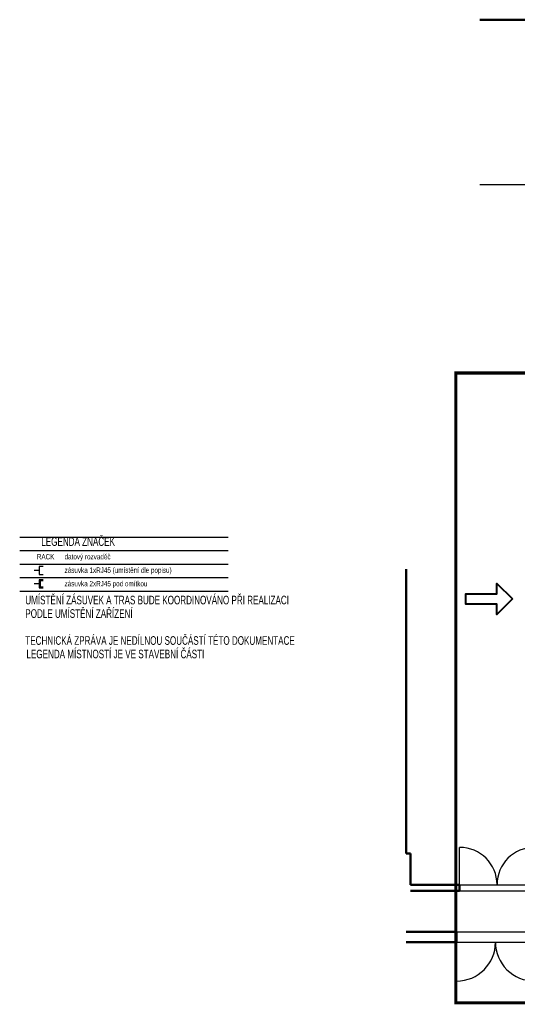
# Model space of a CAD drawing. Header units: millimetres. Extents: x -29135 to 388014, y -22277 to 596511.
# Tile 2 of 12: x 271117 to 295087, y -13732 to 33722. Entities that reach past the tile are written whole.
import ezdxf

# ---------------------------------------------------------------- set-up
doc = ezdxf.new("R2010")
doc.units = ezdxf.units.MM
doc.layers.add('_legenda', color=8, linetype='Continuous', plot=False)
for name, color, linetype in [('_strukturka', 3, 'Continuous'), ('_trasy', 34, 'Continuous'), ('IN_C_TENKA', 7, 'Continuous'), ('IN_HELP', 6, 'Continuous'), ('IN_VYPLNE OTVORU', 7, 'Continuous')]:
    doc.layers.add(name, color=color, linetype=linetype)
doc.layers.add('IN_C_TLUSTA', color=7, linetype='Continuous', lineweight=50)
doc.layers.add('IN_NS_TLUSTA', color=7, linetype='Continuous', lineweight=40)
doc.styles.add('ROMANS', font='ic-romans.shx', dxfattribs={"width": 0.8})

# ---------------------------------------------------------------- blocks, each defined once
blk = doc.blocks.new('SK_stěna')
at = {"layer": '_strukturka'}
for p, q in [((241, 0), (0, 0)), ((429, 192), (241, 192)), ((241, 192), (241, -192)), ((241, -192), (429, -192))]:
    blk.add_line(p, q, dxfattribs=at)
blk = doc.blocks.new('SK2_stěna')
for p, q in [((241, 0), (0, 0)), ((429, 192), (241, 192)), ((241, 192), (241, -192)), ((429, 149), (288, 149)), ((288, 149), (288, -147)), ((241, -192), (429, -192)), ((288, -147), (429, -147))]:
    blk.add_line(p, q)

msp = doc.modelspace()

# ---------------------------------------------------------------- linework, layer by layer
at = {"layer": '_legenda'}
for p, q in [((271117.42283, 8784.81761), (281158.58067, 8784.81761)), ((271117.42283, 8134.81761), (281158.58067, 8134.81761)), ((271117.42283, 7484.81761), (281158.58067, 7484.81761)), ((271117.42283, 6834.81761), (281158.58067, 6834.81761)), ((271117.42283, 6184.81761), (281158.58067, 6184.81761))]:
    msp.add_line(p, q, dxfattribs=at)
at = {"layer": 'IN_C_TENKA', "color": 8, "transparency": 33554687}
msp.add_line((293281.01861, 25786.62658), (359049.70105, 25786.62658), dxfattribs=at)
at = {"layer": 'IN_C_TLUSTA', "transparency": 33554687}
for p, q in [((293281.01861, 33721.62658), (359049.70105, 33721.62658)), ((289740.44827, 7245.01461), (289740.49829, -6467.56486)), ((289950.47666, -6467.56486), (289740.49829, -6467.56486)), ((289950.47666, -7967.56486), (289950.47666, -6467.56486)), ((292310.47666, -7967.56486), (289950.47666, -7967.56486)), ((292310.47666, -7967.56486), (292310.47666, -8267.56486)), ((292310.47666, -8267.56486), (289950.47666, -8267.56486)), ((292160.47666, -10237.56486), (289740.47666, -10237.56486)), ((292160.47666, -10237.56486), (292160.47666, -10737.56486)), ((292160.47666, -10737.56486), (289740.47905, -10737.53545))]:
    msp.add_line(p, q, dxfattribs=at)
at = {"layer": 'IN_HELP', "color": 9, "transparency": 33554687, "const_width": 150}
msp.add_lwpolyline([(322560.47666, 16694.78997), (292131.47798, 16694.78997), (292131.47798, -13657.36795), (322560.47666, -13657.36795)], close=True, dxfattribs=at)
at = {"layer": 'IN_NS_TLUSTA', "transparency": 33554687}
msp.add_lwpolyline([(294852.28045, 5802.43514), (294104.80069, 5052.43514), (294104.80069, 5552.43514), (292604.80069, 5552.43514), (292604.80069, 6052.43514), (294104.80069, 6052.43514), (294104.80069, 6552.43514)], close=True, dxfattribs=at)
at = {"layer": 'IN_VYPLNE OTVORU'}
for p, q in [((292310.47666, -7967.56486), (292310.47666, -6167.56486)), ((292160.47666, -10737.53545), (292160.47666, -12612.53545))]:
    msp.add_line(p, q, dxfattribs=at)
at = {"layer": 'IN_VYPLNE OTVORU', "transparency": 33554687}
for p, q in [((292310.47666, -7967.56486), (295910.47666, -7967.56486)), ((292310.47666, -8267.56486), (295910.47666, -8267.56486)), ((292160.47666, -10237.56486), (295910.47666, -10237.56486)), ((292160.47666, -10737.56486), (295910.47666, -10737.56486))]:
    msp.add_line(p, q, dxfattribs=at)
at = {"layer": 'IN_VYPLNE OTVORU'}
for centre, radius, start, end in [((292310.47666, -7967.56486), 1800, 0, 90), ((295910.47666, -7967.56486), 1800, 90, 180), ((292160.47666, -10737.53545), 1875, 270, 360), ((295910.47666, -10737.53188), 1875, 180.000109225, 270.000109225)]:
    msp.add_arc(centre, radius, start, end, dxfattribs=at)

# ---------------------------------------------------------------- block references
at = {"layer": '_strukturka', "ltscale": 0.3}
for name, p in [('SK_stěna', (271816.91726, 7179.01917)), ('SK2_stěna', (271816.91726, 6533.55061))]:
    msp.add_blockref(name, p, dxfattribs=at)

# ---------------------------------------------------------------- texts
at = {"layer": '_strukturka', "lineweight": -3, "style": 'ROMANS', "width": 0.7}
msp.add_text('RACK', height=260, dxfattribs=at).set_placement((271943.13705, 7712.31248))
at = {"layer": '_strukturka', "color": 7, "lineweight": -3, "style": 'ROMANS', "width": 0.7}
for s, p in [('datový rozvaděč', (273278.603, 7712.31248)), ('zásuvka 1xRJ45 (umístění dle popisu)', (273278.603, 7062.31248)), ('zásuvka 2xRJ45 pod omítkou', (273278.603, 6412.31248))]:
    msp.add_text(s, height=260, dxfattribs=at).set_placement(p)
at = {"layer": '_trasy', "color": 7, "linetype": 'Continuous', "lineweight": 40, "style": 'ROMANS', "width": 0.7}
for s, p in [('LEGENDA ZNAČEK', (272156.89561, 8362.31272)), ('UMÍSTĚNÍ ZÁSUVEK A TRAS BUDE KOORDINOVÁNO PŘI REALIZACI', (271387.4328, 5543.13877)), ('PODLE UMÍSTĚNÍ ZAŘÍZENÍ', (271387.4328, 4893.13877)), ('TECHNICKÁ ZPRÁVA JE NEDÍLNOU SOUČÁSTÍ TÉTO DOKUMENTACE', (271387.4328, 3593.13877)), ('LEGENDA MÍSTNOSTÍ JE VE STAVEBNÍ ČÁSTI', (271441.81186, 2943.13877))]:
    msp.add_text(s, height=416, dxfattribs=at).set_placement(p)

doc.saveas('drawing.dxf')
